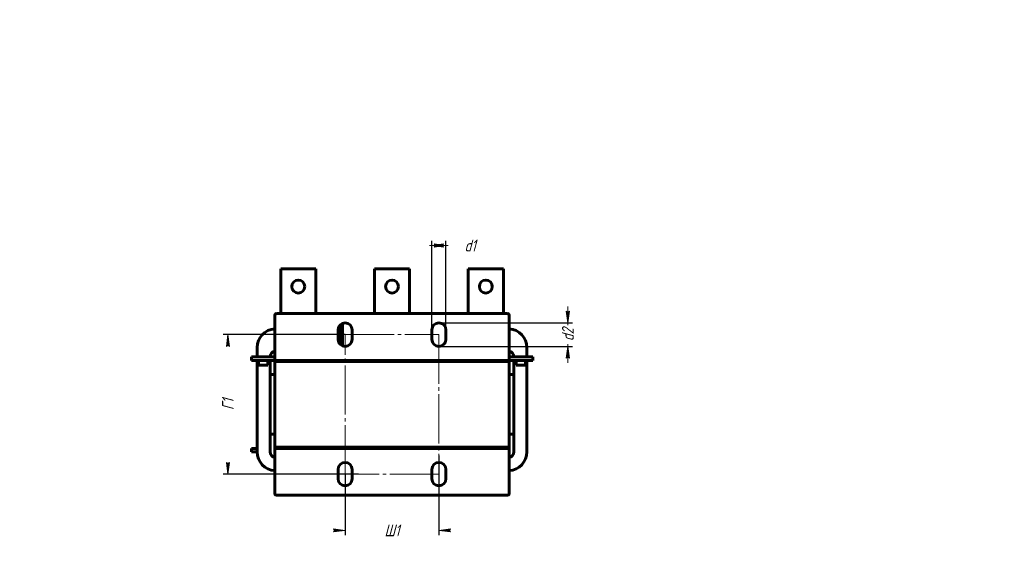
# Model space of a CAD drawing. Header units: millimetres. Extents: x 0 to 420, y 0 to 594.
# Tile 16 of 16: x 0 to 420, y 366 to 594. Entities that reach past the tile are written whole.
import ezdxf

# ---------------------------------------------------------------- set-up
doc = ezdxf.new("R2010")
doc.units = ezdxf.units.MM
for name, pattern in [('K5LT_AXLED', [25.4375, 20.9375, -1.5, 1.5, -1.5]), ('K5LT_BASIC', [0]), ('K5LT_THIN', [0])]:
    doc.linetypes.add(name, pattern=pattern)
doc.layers.add('Системный слой', color=7, linetype='Continuous')
doc.styles.add('KDIMTEXTSTYLE', font='GOST_AU.SHX', dxfattribs={"width": 0.96, "oblique": 15, "height": 5})
doc.dimstyles.new('KDIMSTYLE (0.50)', dxfattribs={"dimtxt": 5, "dimasz": 1, "dimexe": 2, "dimexo": 0, "dimgap": 1, "dimtad": 1, "dimlfac": 2, "dimtxsty": 'KDIMTEXTSTYLE', "dimsah": 1, "dimcen": 0, "dimdle": 1, "dimadec": 0, "dimazin": 0, "dimtfac": 0.667, "dimtmove": 0, "dimatfit": 3, "dimfxl": 1, "dimtvp": 1, "dimtolj": 1, "dimtzin": 0, "dimarcsym": 0})

# ---------------------------------------------------------------- blocks, each defined once
blk = doc.blocks.new('U54')
at = {"layer": 'Системный слой', "color": 150, "linetype": 'K5LT_BASIC', "lineweight": 60, "true_color": 0x0080ff}
for p, q in [((170.83, 448.7), (170.83, 448.2)), ((170.83, 411.7), (170.83, 411.2))]:
    blk.add_line(p, q, dxfattribs=at)
blk = doc.blocks.new('U55')
at = {"layer": 'Системный слой', "color": 150, "linetype": 'K5LT_BASIC', "lineweight": 60, "true_color": 0x0080ff}
for p, q in [((176.33, 448.7), (176.33, 448.2)), ((176.33, 411.7), (176.33, 411.2))]:
    blk.add_line(p, q, dxfattribs=at)
blk = doc.blocks.new('U56')
at = {"layer": 'Системный слой', "color": 150, "linetype": 'K5LT_BASIC', "lineweight": 60, "true_color": 0x0080ff}
for p, q in [((141.33, 448.2), (141.33, 448.7)), ((141.33, 411.2), (141.33, 411.7))]:
    blk.add_line(p, q, dxfattribs=at)
blk = doc.blocks.new('U57')
at = {"layer": 'Системный слой', "color": 150, "linetype": 'K5LT_BASIC', "lineweight": 60, "true_color": 0x0080ff}
for p, q in [((146.83, 448.2), (146.83, 448.7)), ((146.83, 411.2), (146.83, 411.7))]:
    blk.add_line(p, q, dxfattribs=at)
blk = doc.blocks.new('U58')
at = {"layer": 'Системный слой', "color": 150, "linetype": 'K5LT_BASIC', "lineweight": 60, "true_color": 0x0080ff}
for p, q in [((216.33, 454.2), (216.33, 450.2)), ((216.33, 448.7), (216.33, 409.7))]:
    blk.add_line(p, q, dxfattribs=at)
blk = doc.blocks.new('U59')
at = {"layer": 'Системный слой', "color": 150, "linetype": 'K5LT_BASIC', "lineweight": 60, "true_color": 0x0080ff}
for p, q in [((181.33, 448.2), (181.33, 448.7)), ((181.33, 411.2), (181.33, 411.7))]:
    blk.add_line(p, q, dxfattribs=at)
blk = doc.blocks.new('U60')
at = {"layer": 'Системный слой', "color": 150, "linetype": 'K5LT_BASIC', "lineweight": 60, "true_color": 0x0080ff}
for p, q in [((186.83, 448.2), (186.83, 448.7)), ((186.83, 411.2), (186.83, 411.7))]:
    blk.add_line(p, q, dxfattribs=at)
blk = doc.blocks.new('U61')
at = {"layer": 'Системный слой', "color": 150, "linetype": 'K5LT_BASIC', "lineweight": 60, "true_color": 0x0080ff}
for p, q in [((130.83, 448.7), (130.83, 448.2)), ((130.83, 411.7), (130.83, 411.2))]:
    blk.add_line(p, q, dxfattribs=at)
blk = doc.blocks.new('U62')
at = {"layer": 'Системный слой', "color": 150, "linetype": 'K5LT_BASIC', "lineweight": 60, "true_color": 0x0080ff}
for p, q in [((136.33, 448.7), (136.33, 448.2)), ((136.33, 411.7), (136.33, 411.2))]:
    blk.add_line(p, q, dxfattribs=at)
blk = doc.blocks.new('U63')
at = {"layer": 'Системный слой', "color": 150, "linetype": 'K5LT_BASIC', "lineweight": 60, "true_color": 0x0080ff}
for p, q in [((101.33, 450.2), (101.33, 454.2)), ((101.33, 409.7), (101.33, 448.7))]:
    blk.add_line(p, q, dxfattribs=at)
blk = doc.blocks.new('U64')
at = {"layer": 'Системный слой', "color": 30, "linetype": 'K5LT_AXLED', "lineweight": 18, "true_color": 0xff8000}
for p, q in [((138.83, 400.2), (138.83, 459.7)), ((138.83, 459.7), (178.83, 459.7)), ((178.83, 459.7), (178.83, 400.2)), ((178.83, 400.2), (138.83, 400.2))]:
    blk.add_line(p, q, dxfattribs=at)
blk = doc.blocks.new('KDIMARROW_01')
at = {"layer": 'Системный слой'}
blk.add_hatch(color=0, dxfattribs=at).paths.add_polyline_path([(-5, -0.66), (0, 0), (-5, 0.66), (-4.5, 0)])
at = {"layer": 'Системный слой', "color": 0, "linetype": 'K5LT_THIN', "lineweight": 18}
for p, q in [((-4.5, 0), (-5, 0.66)), ((-5, 0.66), (0, 0)), ((0, 0), (-5, -0.66)), ((-5, -0.66), (-4.5, 0)), ((0, 0), (-1, 0))]:
    blk.add_line(p, q, dxfattribs=at)
blk = doc.blocks.new('KDIMARROW_02')
at = {"layer": 'Системный слой'}
blk.add_hatch(color=0, dxfattribs=at).paths.add_polyline_path([(4.5, 0), (5, 0.66), (0, 0), (5, -0.66)])
at = {"layer": 'Системный слой', "color": 0, "linetype": 'K5LT_THIN', "lineweight": 18}
for p, q in [((0, 0), (-1, 0)), ((5, 0.66), (0, 0)), ((0, 0), (5, -0.66)), ((0, 0), (7, 0)), ((4.5, 0), (5, 0.66)), ((5, -0.66), (4.5, 0))]:
    blk.add_line(p, q, dxfattribs=at)

msp = doc.modelspace()

# ---------------------------------------------------------------- linework, layer by layer
at = {"layer": 'Системный слой', "color": 150, "linetype": 'K5LT_BASIC', "lineweight": 60, "true_color": 0x0080ff}
for p, q in [((111.3251, 487.6979), (111.3251, 468.6979)), ((126.3251, 487.6979), (111.3251, 487.6979)), ((126.3251, 487.6979), (126.3251, 468.6979)), ((151.3251, 487.6979), (151.3251, 468.6979)), ((166.3251, 487.6979), (151.3251, 487.6979)), ((166.3251, 487.6979), (166.3251, 468.6979)), ((191.3251, 487.6979), (191.3251, 468.6979)), ((206.3251, 487.6979), (191.3251, 487.6979)), ((206.3251, 487.6979), (206.3251, 468.6979)), ((108.8251, 467.9479), (108.8251, 450.1979)), ((208.0751, 468.6979), (109.5751, 468.6979)), ((208.8251, 450.1979), (208.8251, 467.9479)), ((136.9051, 455.3927), (136.9051, 464.003)), ((137.7051, 454.9148), (137.7051, 464.481)), ((135.8251, 457.6979), (135.8251, 461.6979)), ((141.8251, 461.6979), (141.8251, 457.6979)), ((175.8251, 457.6979), (175.8251, 461.6979)), ((181.8251, 461.6979), (181.8251, 457.6979)), ((98.8251, 448.6979), (98.8251, 450.1979)), ((98.8251, 450.1979), (99.5751, 450.1979)), ((108.8251, 450.1979), (99.5751, 450.1979)), ((108.8251, 448.6979), (108.8251, 450.1979)), ((208.8251, 450.1979), (218.0751, 450.1979)), ((208.8251, 450.1979), (208.8251, 448.6979)), ((218.0751, 450.1979), (218.8251, 450.1979)), ((218.8251, 450.1979), (218.8251, 448.6979)), ((99.5751, 448.6979), (98.8251, 448.6979)), ((108.8251, 448.6979), (99.5751, 448.6979)), ((101.8251, 446.6979), (101.8251, 448.6979)), ((103.8251, 446.6979), (101.8251, 446.6979)), ((105.8251, 446.6979), (103.8251, 446.6979)), ((105.8251, 446.6979), (105.8251, 448.6979)), ((106.8251, 442.6979), (106.8251, 448.6979)), ((106.8251, 409.6979), (106.8251, 448.6979)), ((208.8251, 448.6979), (108.8251, 448.6979)), ((108.8251, 448.6979), (108.8251, 448.1979)), ((108.8251, 448.6979), (128.8251, 448.6979)), ((108.8251, 448.1979), (108.8251, 411.6979)), ((108.8251, 448.1979), (208.8251, 448.1979)), ((128.8251, 448.6979), (128.8251, 448.1979)), ((130.8251, 448.1979), (130.8251, 448.6979)), ((146.8251, 448.1979), (146.8251, 448.6979)), ((148.8251, 448.6979), (148.8251, 448.1979)), ((148.8251, 448.6979), (168.8251, 448.6979)), ((168.8251, 448.6979), (168.8251, 448.1979)), ((170.8251, 448.1979), (170.8251, 448.6979)), ((186.8251, 448.1979), (186.8251, 448.6979)), ((188.8251, 448.6979), (188.8251, 448.1979)), ((188.8251, 448.6979), (208.8251, 448.6979)), ((218.0751, 448.6979), (208.8251, 448.6979)), ((208.8251, 448.6979), (208.8251, 448.1979)), ((208.8251, 448.1979), (208.8251, 411.6979)), ((210.8251, 442.6979), (210.8251, 448.6979)), ((210.8251, 448.6979), (210.8251, 409.6979)), ((211.8251, 446.6979), (211.8251, 448.6979)), ((213.8251, 446.6979), (211.8251, 446.6979)), ((215.8251, 446.6979), (213.8251, 446.6979)), ((215.8251, 446.6979), (215.8251, 448.6979)), ((218.8251, 448.6979), (218.0751, 448.6979)), ((108.8251, 442.6979), (106.8251, 442.6979)), ((208.8251, 442.6979), (210.8251, 442.6979)), ((108.8251, 417.1979), (106.8251, 417.1979)), ((106.8251, 417.1979), (106.8251, 409.6979)), ((208.8251, 417.1979), (210.8251, 417.1979)), ((210.8251, 417.1979), (210.8251, 409.6979)), ((108.8251, 411.6979), (108.8251, 411.1979)), ((108.8251, 411.6979), (208.8251, 411.6979)), ((128.8251, 411.6979), (128.8251, 411.1979)), ((130.8251, 411.6979), (130.8251, 411.1979)), ((146.8251, 411.6979), (146.8251, 411.1979)), ((148.8251, 411.6979), (148.8251, 411.1979)), ((168.8251, 411.6979), (168.8251, 411.1979)), ((170.8251, 411.6979), (170.8251, 411.1979)), ((186.8251, 411.6979), (186.8251, 411.1979)), ((188.8251, 411.6979), (188.8251, 411.1979)), ((208.8251, 411.6979), (208.8251, 411.1979)), ((98.8251, 409.6979), (98.8251, 411.1979)), ((98.8251, 411.1979), (100.3251, 411.1979)), ((100.3251, 409.6979), (98.8251, 409.6979)), ((100.3251, 411.1979), (101.3251, 411.1979)), ((100.3251, 409.6979), (101.3251, 409.6979)), ((108.8251, 411.1979), (208.8251, 411.1979)), ((108.8251, 391.9479), (108.8251, 411.1979)), ((208.8251, 391.9479), (208.8251, 411.1979)), ((135.8251, 398.1979), (135.8251, 402.1979)), ((141.8251, 402.1979), (141.8251, 398.1979)), ((175.8251, 398.1979), (175.8251, 402.1979)), ((181.8251, 402.1979), (181.8251, 398.1979)), ((109.5751, 391.1979), (208.0751, 391.1979))]:
    msp.add_line(p, q, dxfattribs=at)
for centre in [(118.8251, 480.1979), (158.8251, 480.1979), (198.8251, 480.1979)]:
    msp.add_circle(centre, 2.75, dxfattribs=at)
for centre, radius, start, end in [((109.5751, 467.9479), 0.75, 90, 180), ((208.0751, 467.9479), 0.75, 0, 90), ((109.3251, 454.1979), 8, 93.583322, 180), ((138.8251, 461.6979), 3, 0, 180), ((178.8251, 461.6979), 3, 0, 180), ((208.3251, 454.1979), 8, 0, 86.416678), ((138.8251, 457.6979), 3, 180, 0), ((178.8251, 457.6979), 3, 180, 0), ((109.3251, 450.1979), 2.5, 101.536959, 180), ((109.3251, 450.1979), 2.5, 101.536959, 180), ((208.3251, 450.1979), 2.5, 0, 78.463041), ((208.3251, 450.1979), 2.5, 0, 78.463041), ((109.3251, 409.6979), 8, 180, 266.416678), ((109.3251, 409.6979), 2.5, 180, 258.463041), ((109.3251, 409.6979), 2.5, 180, 258.463041), ((208.3251, 409.6979), 2.5, 281.536959, 0), ((208.3251, 409.6979), 8, 273.583322, 0), ((208.3251, 409.6979), 2.5, 281.536959, 0), ((138.8251, 402.1979), 3, 0, 180), ((178.8251, 402.1979), 3, 0, 180), ((138.8251, 398.1979), 3, 180, 0), ((178.8251, 398.1979), 3, 180, 0), ((109.5751, 391.9479), 0.75, 180, 270), ((208.0751, 391.9479), 0.75, 270, 0)]:
    msp.add_arc(centre, radius, start, end, dxfattribs=at)

# ---------------------------------------------------------------- block references
at = {"layer": 'Системный слой'}
for name in ['U64', 'U63', 'U58', 'U61', 'U62', 'U56', 'U57', 'U54', 'U55', 'U59', 'U60']:
    msp.add_blockref(name, (0, 0), dxfattribs=at)

# ---------------------------------------------------------------- dimensions: what is measured, and where the dimension line sits
at = {"layer": 'Системный слой', "color": 7}
for base, p1, p2, location, text, override in [((175.8251, 497.6979), (181.8251, 459.6979), (175.8251, 461.6979), (192.1825, 497.6979), '\\H5.0;\\W0.965;\\Q15;\\H5.0;\\W0.965;\\Q15;\\Q15;d1', {"dimexo": 0, "dimblk1": 'KDIMARROW_02', "dimblk2": 'KDIMARROW_02', "dimse1": 0, "dimse2": 0, "dimclrt": 7, "dimtolj": 1}), ((138.8251, 376.1979), (178.8251, 408.0863), (138.8251, 400.1979), (158.8251, 376.1979), '\\H5.0;\\W0.965;\\Q15;\\H5.0;\\W0.965;\\Q15;\\Q15;Ш1', {"dimexo": 0, "dimblk1": 'KDIMARROW_01', "dimblk2": 'KDIMARROW_01', "dimse1": 0, "dimse2": 0, "dimclrt": 7, "dimtolj": 1})]:
    msp.add_linear_dim(base=base, p1=p1, p2=p2, location=location, text=text, dimstyle='KDIMSTYLE (0.50)', override=override, dxfattribs=at).render()
for base, p1, p2, location, text, override in [((233.8251, 464.6979), (178.8251, 454.6979), (178.8251, 464.6979), (233.8251, 459.6979), '\\H5.0;\\W0.965;\\Q15;\\H5.0;\\W0.965;\\Q15;\\Q15;d2', {"dimexo": 0, "dimblk1": 'KDIMARROW_02', "dimblk2": 'KDIMARROW_02', "dimse1": 0, "dimse2": 0, "dimclrt": 7, "dimtolj": 1}), ((88.8251, 459.6979), (144.4958, 400.1979), (138.8251, 459.6979), (88.8251, 429.9479), '\\H5.0;\\W0.965;\\Q15;\\H5.0;\\W0.965;\\Q15;\\Q15;Г1', {"dimexo": 0, "dimblk1": 'KDIMARROW_01', "dimblk2": 'KDIMARROW_01', "dimse1": 0, "dimse2": 0, "dimclrt": 7, "dimtolj": 1})]:
    msp.add_linear_dim(base=base, p1=p1, p2=p2, angle=90, location=location, text=text, dimstyle='KDIMSTYLE (0.50)', override=override, dxfattribs=at).render()

doc.saveas('drawing.dxf')
